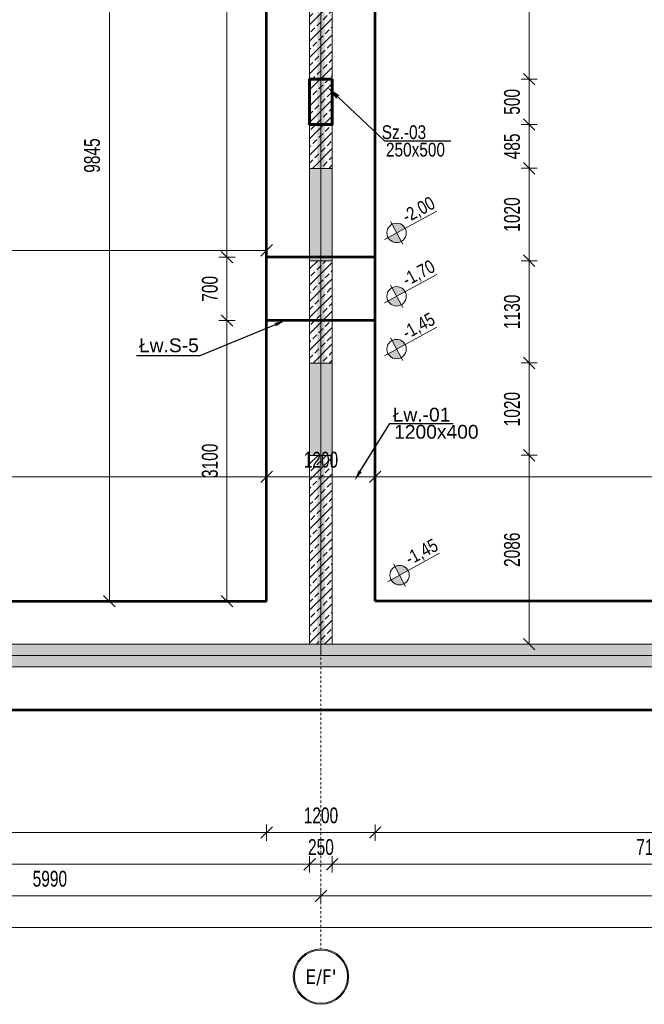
# Model space of a CAD drawing. Header units: millimetres. Extents: x -1893473 to 942156, y -568027 to 942944.
# Tile 90 of 256: x -995 to 5907, y -259166 to -248290. Entities that reach past the tile are written whole.
import ezdxf
from ezdxf import colors
from ezdxf.entities.mleader import LeaderData, LeaderLine
from ezdxf.enums import TextEntityAlignment as Align
from ezdxf.math import Vec2, Vec3

# ---------------------------------------------------------------- set-up
doc = ezdxf.new("R2010")
doc.units = ezdxf.units.MM
doc.header["$LTSCALE"] = 0.2
doc.linetypes.add('DASHDOT', pattern=[25.4, 12.7, -6.35, 0, -6.35])
doc.layers.get('0').update_dxf_attribs({"lineweight": 0})
for name, color, linetype, lineweight in [('!! 0_Osie', 1, 'DASHDOT', 13), ('0-osie-tx', 66, 'Continuous', 9), ('_OSIE_WYS', 142, 'Continuous', 9), ('P-Linia1', 3, 'Continuous', 53), ('P-Linia5', 4, 'Continuous', 60), ('P-Opis', 1, 'Continuous', 9), ('P-Opis fundamenty', 193, 'Continuous', 9), ('P-Opis słupy', 30, 'Continuous', 9), ('P-Opis ściany', 6, 'Continuous', 9), ('P-Osie', 1, 'DASHDOT', 18), ('P-Szraf - Ściana żelbetowa', 54, 'Continuous', 0), ('P-Wymiar', 142, 'Continuous', 9), ('P-Ściana nośna', 253, 'Continuous', 20), ('P-Ściana żelbetowa', 50, 'Continuous', 30)]:
    doc.layers.add(name, color=color, linetype=linetype, lineweight=lineweight)
doc.layers.add('P-Linia1a', color=7, linetype='Continuous', lineweight=53, true_color=0x008ab8)
doc.styles.add('_Fd Opis', font='arial.ttf')
doc.styles.add('ROMANS', font='arial.ttf', dxfattribs={"width": 0.7})
doc.styles.get("Standard").update_dxf_attribs({"font": 'arial.ttf', "height": 25})
doc.styles.add('TAHOMA', font='tahoma.ttf')
doc.dimstyles.new('A100', dxfattribs={"dimscale": 100, "dimtxt": 1.75, "dimasz": 0.05, "dimexe": 0, "dimexo": 0, "dimgap": 1, "dimtad": 1, "dimdec": 0, "dimrnd": 1, "dimdsep": 46, "dimtxsty": 'ROMANS', "dimblk": '[[[[[[[[', "dimcen": 2, "dimdle": 2, "dimse1": 1, "dimse2": 1, "dimclrd": 256, "dimclrt": 1, "dimadec": 0, "dimazin": 0, "dimtfac": 1, "dimtdec": 0, "dimtix": 1, "dimtmove": 2, "dimatfit": 3, "dimldrblk": '[[[[[[[[', "dimfxl": 1, "dimtvp": 0.6, "dimtolj": 1, "dimlwd": 9, "dimarcsym": 0})
pattern_1 = [(45, (0, -188.09), (-89.80256, 89.80256), []), (45, (89.8, -188.09), (-89.80256, 89.80256), [63.5, -31.75])]

# ---------------------------------------------------------------- blocks, each defined once
blk = doc.blocks.new('*U12')
h = blk.add_hatch(color=256)
edge = h.paths.add_edge_path()
edge.add_arc((0, 0), 30.6, 0, 360)
edge = h.paths.add_edge_path(flags=17)
edge.add_arc((0, 0), 29.4, 0, 360)
for radius in [30.6, 29.4]:
    blk.add_circle((0, 0), radius)
at = {"style": 'TAHOMA', "flags": 8}
blk.add_attdef('ANSICHTSNUMMER', text='', height=16, dxfattribs=at).set_placement((0, 0), align=Align.MIDDLE_CENTER)
blk = doc.blocks.new('BLOK OSI')
at = {"layer": 'P-Osie'}
for points in [[(53790.2, -198088.6), (53790.2, -199870.8)], [(52022.7, -199547.1), (55017, -199547.1)]]:
    blk.add_lwpolyline(points, dxfattribs=at)
at = {"layer": '0-osie-tx'}
ref = blk.add_blockref('*U12', (53790.2, -199901.8), dxfattribs=dict(at, rotation=180))
ref.add_attrib('ANSICHTSNUMMER', "E/F'", dxfattribs={"layer": '0', "height": 16, "style": 'TAHOMA', "flags": 8}).set_placement((53790.2, -199901.8), align=Align.MIDDLE_CENTER)
blk = doc.blocks.new('[[[[[[[[')
at = {"layer": 'P-Wymiar'}
for p, q in [((-12.7, -12.7), (12.7, 12.7)), ((0, 0), (-4.6, 0)), ((0, 18), (0, -18))]:
    blk.add_line(p, q, dxfattribs=at)
blk = doc.blocks.new('*D4165')
at = {"layer": 'DEFPOINTS', "color": 0, "transparency": 16777216}
for p in [(-43951, -248490), (10759, -248490), (10759, -258319)]:
    blk.add_point(p, dxfattribs=at)
at = {"layer": 'P-Wymiar', "lineweight": 9, "transparency": 16777216}
blk.add_line((-43946, -258319), (10754, -258319), dxfattribs=at)
at = {"layer": 'P-Wymiar', "lineweight": 9, "transparency": 16777216, "xscale": 5, "yscale": 5, "zscale": 5, "rotation": 180}
blk.add_blockref('[[[[[[[[', (-43951, -258319), dxfattribs=at)
at = {"layer": 'P-Wymiar', "lineweight": 9, "transparency": 16777216, "xscale": 5, "yscale": 5, "zscale": 5}
blk.add_blockref('[[[[[[[[', (10759, -258319), dxfattribs=at)
at = {"layer": 'P-Wymiar', "color": 1, "transparency": 16777216, "insert": (-16596, -258130), "char_height": 175, "attachment_point": 5, "style": 'ROMANS'}
blk.add_mtext('\\A1;54710', dxfattribs=at)
blk = doc.blocks.new('*D4174')
at = {"layer": 'DEFPOINTS', "color": 0, "transparency": 16777216}
for p in [(-3656, -252962), (2334, -252962), (2334, -257969)]:
    blk.add_point(p, dxfattribs=at)
at = {"layer": 'P-Wymiar', "lineweight": 9, "transparency": 16777216}
blk.add_line((-3651, -257969), (2329, -257969), dxfattribs=at)
at = {"layer": 'P-Wymiar', "lineweight": 9, "transparency": 16777216, "xscale": 5, "yscale": 5, "zscale": 5, "rotation": 180}
blk.add_blockref('[[[[[[[[', (-3656, -257969), dxfattribs=at)
at = {"layer": 'P-Wymiar', "lineweight": 9, "transparency": 16777216, "xscale": 5, "yscale": 5, "zscale": 5}
blk.add_blockref('[[[[[[[[', (2334, -257969), dxfattribs=at)
at = {"layer": 'P-Wymiar', "color": 1, "transparency": 16777216, "insert": (-661, -257780), "char_height": 175, "attachment_point": 5, "style": 'ROMANS'}
blk.add_mtext('\\A1;5990', dxfattribs=at)
blk = doc.blocks.new('*D4175')
at = {"layer": 'DEFPOINTS', "color": 0, "transparency": 16777216}
for p in [(2334, -252962), (10159, -252962), (10159, -257969)]:
    blk.add_point(p, dxfattribs=at)
at = {"layer": 'P-Wymiar', "lineweight": 9, "transparency": 16777216}
blk.add_line((2339, -257969), (10154, -257969), dxfattribs=at)
at = {"layer": 'P-Wymiar', "lineweight": 9, "transparency": 16777216, "xscale": 5, "yscale": 5, "zscale": 5, "rotation": 180}
blk.add_blockref('[[[[[[[[', (2334, -257969), dxfattribs=at)
at = {"layer": 'P-Wymiar', "lineweight": 9, "transparency": 16777216, "xscale": 5, "yscale": 5, "zscale": 5}
blk.add_blockref('[[[[[[[[', (10159, -257969), dxfattribs=at)
at = {"layer": 'P-Wymiar', "color": 1, "transparency": 16777216, "insert": (6247, -257780), "char_height": 175, "attachment_point": 5, "style": 'ROMANS'}
blk.add_mtext('\\A1;7825', dxfattribs=at)
blk = doc.blocks.new('*D4186')
at = {"layer": 'DEFPOINTS', "color": 0, "transparency": 16777216}
for p in [(-7016, -251944), (2209, -251944), (2209, -257619)]:
    blk.add_point(p, dxfattribs=at)
at = {"layer": 'P-Wymiar', "lineweight": 9, "transparency": 16777216}
blk.add_line((-7011, -257619), (2204, -257619), dxfattribs=at)
at = {"layer": 'P-Wymiar', "lineweight": 9, "transparency": 16777216, "xscale": 5, "yscale": 5, "zscale": 5, "rotation": 180}
blk.add_blockref('[[[[[[[[', (-7016, -257619), dxfattribs=at)
at = {"layer": 'P-Wymiar', "lineweight": 9, "transparency": 16777216, "xscale": 5, "yscale": 5, "zscale": 5}
blk.add_blockref('[[[[[[[[', (2209, -257619), dxfattribs=at)
at = {"layer": 'P-Wymiar', "color": 1, "transparency": 16777216, "insert": (-2403, -257430), "char_height": 175, "attachment_point": 5, "style": 'ROMANS'}
blk.add_mtext('\\A1;9225', dxfattribs=at)
blk = doc.blocks.new('*D4187')
at = {"layer": 'DEFPOINTS', "color": 0, "transparency": 16777216}
for p in [(2209, -251944), (2459, -251944), (2459, -257619)]:
    blk.add_point(p, dxfattribs=at)
at = {"layer": 'P-Wymiar', "lineweight": 9, "transparency": 16777216}
for p, q in [((2204, -257619), (2199, -257619)), ((2209, -257619), (2459, -257619)), ((2464, -257619), (2469, -257619))]:
    blk.add_line(p, q, dxfattribs=at)
at = {"layer": 'P-Wymiar', "lineweight": 9, "transparency": 16777216, "xscale": 5, "yscale": 5, "zscale": 5}
blk.add_blockref('[[[[[[[[', (2209, -257619), dxfattribs=at)
at = {"layer": 'P-Wymiar', "lineweight": 9, "transparency": 16777216, "xscale": 5, "yscale": 5, "zscale": 5, "rotation": 180}
blk.add_blockref('[[[[[[[[', (2459, -257619), dxfattribs=at)
at = {"layer": 'P-Wymiar', "color": 1, "transparency": 16777216, "insert": (2334, -257430), "char_height": 175, "attachment_point": 5, "style": 'ROMANS'}
blk.add_mtext('\\A1;250', dxfattribs=at)
blk = doc.blocks.new('*D4188')
at = {"layer": 'DEFPOINTS', "color": 0, "transparency": 16777216}
for p in [(9559, -251469), (2459, -251944), (9559, -257619)]:
    blk.add_point(p, dxfattribs=at)
at = {"layer": 'P-Wymiar', "lineweight": 9, "transparency": 16777216}
blk.add_line((2464, -257619), (9554, -257619), dxfattribs=at)
at = {"layer": 'P-Wymiar', "lineweight": 9, "transparency": 16777216, "xscale": 5, "yscale": 5, "zscale": 5, "rotation": 180}
blk.add_blockref('[[[[[[[[', (2459, -257619), dxfattribs=at)
at = {"layer": 'P-Wymiar', "lineweight": 9, "transparency": 16777216, "xscale": 5, "yscale": 5, "zscale": 5}
blk.add_blockref('[[[[[[[[', (9559, -257619), dxfattribs=at)
at = {"layer": 'P-Wymiar', "color": 1, "transparency": 16777216, "insert": (6009, -257430), "char_height": 175, "attachment_point": 5, "style": 'ROMANS'}
blk.add_mtext('\\A1;7100', dxfattribs=at)
blk = doc.blocks.new('*D4192')
at = {"layer": 'DEFPOINTS', "color": 0, "transparency": 16777216}
for p in [(-7143, -198608), (19183, -198608), (7247, -255913)]:
    blk.add_point(p, dxfattribs=at)
at = {"layer": 'P-Wymiar', "lineweight": 9, "transparency": 16777216}
blk.add_line((19183, -255908), (19183, -198613), dxfattribs=at)
at = {"layer": 'P-Wymiar', "lineweight": 9, "transparency": 16777216, "xscale": 5, "yscale": 5, "zscale": 5}
for p, rotation in [((19183, -198608), 90), ((19183, -255913), 270)]:
    blk.add_blockref('[[[[[[[[', p, dxfattribs=dict(at, rotation=rotation))
at = {"layer": 'P-Wymiar', "color": 1, "transparency": 16777216, "insert": (18994, -227261), "char_height": 175, "attachment_point": 5, "rotation": 90, "style": 'ROMANS'}
blk.add_mtext('\\A1;57305', dxfattribs=at)
blk = doc.blocks.new('*D4227')
at = {"layer": 'DEFPOINTS', "color": 0, "transparency": 16777216}
for p in [(1394, -253102), (4635, -253102), (1394, -255188)]:
    blk.add_point(p, dxfattribs=at)
at = {"layer": 'P-Wymiar', "lineweight": 9, "transparency": 16777216}
blk.add_line((4635, -255183), (4635, -253107), dxfattribs=at)
at = {"layer": 'P-Wymiar', "lineweight": 9, "transparency": 16777216, "xscale": 5, "yscale": 5, "zscale": 5}
for p, rotation in [((4635, -253102), 90), ((4635, -255188), 270)]:
    blk.add_blockref('[[[[[[[[', p, dxfattribs=dict(at, rotation=rotation))
at = {"layer": 'P-Wymiar', "color": 1, "transparency": 16777216, "insert": (4446, -254145), "char_height": 175, "attachment_point": 5, "rotation": 90, "style": 'ROMANS'}
blk.add_mtext('\\A1;2086', dxfattribs=at)
blk = doc.blocks.new('*D4228')
at = {"layer": 'DEFPOINTS', "color": 0, "transparency": 16777216}
for p in [(1394, -252082), (4635, -252082), (1394, -253102)]:
    blk.add_point(p, dxfattribs=at)
at = {"layer": 'P-Wymiar', "lineweight": 9, "transparency": 16777216}
blk.add_line((4635, -253097), (4635, -252087), dxfattribs=at)
at = {"layer": 'P-Wymiar', "lineweight": 9, "transparency": 16777216, "xscale": 5, "yscale": 5, "zscale": 5}
for p, rotation in [((4635, -252082), 90), ((4635, -253102), 270)]:
    blk.add_blockref('[[[[[[[[', p, dxfattribs=dict(at, rotation=rotation))
at = {"layer": 'P-Wymiar', "color": 1, "transparency": 16777216, "insert": (4446, -252592), "char_height": 175, "attachment_point": 5, "rotation": 90, "style": 'ROMANS'}
blk.add_mtext('\\A1;1020', dxfattribs=at)
blk = doc.blocks.new('*D4229')
at = {"layer": 'DEFPOINTS', "color": 0, "transparency": 16777216}
for p in [(1394, -250952), (4635, -250952), (1394, -252082)]:
    blk.add_point(p, dxfattribs=at)
at = {"layer": 'P-Wymiar', "lineweight": 9, "transparency": 16777216}
blk.add_line((4635, -252077), (4635, -250957), dxfattribs=at)
at = {"layer": 'P-Wymiar', "lineweight": 9, "transparency": 16777216, "xscale": 5, "yscale": 5, "zscale": 5}
for p, rotation in [((4635, -250952), 90), ((4635, -252082), 270)]:
    blk.add_blockref('[[[[[[[[', p, dxfattribs=dict(at, rotation=rotation))
at = {"layer": 'P-Wymiar', "color": 1, "transparency": 16777216, "insert": (4446, -251517), "char_height": 175, "attachment_point": 5, "rotation": 90, "style": 'ROMANS'}
blk.add_mtext('\\A1;1130', dxfattribs=at)
blk = doc.blocks.new('*D4230')
at = {"layer": 'DEFPOINTS', "color": 0, "transparency": 16777216}
for p in [(1394, -249932), (4635, -249932), (1394, -250952)]:
    blk.add_point(p, dxfattribs=at)
at = {"layer": 'P-Wymiar', "lineweight": 9, "transparency": 16777216}
blk.add_line((4635, -250947), (4635, -249937), dxfattribs=at)
at = {"layer": 'P-Wymiar', "lineweight": 9, "transparency": 16777216, "xscale": 5, "yscale": 5, "zscale": 5}
for p, rotation in [((4635, -249932), 90), ((4635, -250952), 270)]:
    blk.add_blockref('[[[[[[[[', p, dxfattribs=dict(at, rotation=rotation))
at = {"layer": 'P-Wymiar', "color": 1, "transparency": 16777216, "insert": (4446, -250442), "char_height": 175, "attachment_point": 5, "rotation": 90, "style": 'ROMANS'}
blk.add_mtext('\\A1;1020', dxfattribs=at)
blk = doc.blocks.new('*D4231')
at = {"layer": 'DEFPOINTS', "color": 0, "transparency": 16777216}
for p in [(1394, -249448), (4635, -249448), (1394, -249932)]:
    blk.add_point(p, dxfattribs=at)
at = {"layer": 'P-Wymiar', "lineweight": 9, "transparency": 16777216}
blk.add_line((4635, -249927), (4635, -249453), dxfattribs=at)
at = {"layer": 'P-Wymiar', "lineweight": 9, "transparency": 16777216, "xscale": 5, "yscale": 5, "zscale": 5}
for p, rotation in [((4635, -249448), 90), ((4635, -249932), 270)]:
    blk.add_blockref('[[[[[[[[', p, dxfattribs=dict(at, rotation=rotation))
at = {"layer": 'P-Wymiar', "color": 1, "transparency": 16777216, "insert": (4446, -249690), "char_height": 175, "attachment_point": 5, "rotation": 90, "style": 'ROMANS'}
blk.add_mtext('\\A1;485', dxfattribs=at)
blk = doc.blocks.new('*D4232')
at = {"layer": 'DEFPOINTS', "color": 0, "transparency": 16777216}
for p in [(1394, -248948), (4635, -248948), (1394, -249448)]:
    blk.add_point(p, dxfattribs=at)
at = {"layer": 'P-Wymiar', "lineweight": 9, "transparency": 16777216}
blk.add_line((4635, -249443), (4635, -248953), dxfattribs=at)
at = {"layer": 'P-Wymiar', "lineweight": 9, "transparency": 16777216, "xscale": 5, "yscale": 5, "zscale": 5}
for p, rotation in [((4635, -248948), 90), ((4635, -249448), 270)]:
    blk.add_blockref('[[[[[[[[', p, dxfattribs=dict(at, rotation=rotation))
at = {"layer": 'P-Wymiar', "color": 1, "transparency": 16777216, "insert": (4446, -249198), "char_height": 175, "attachment_point": 5, "rotation": 90, "style": 'ROMANS'}
blk.add_mtext('\\A1;500', dxfattribs=at)
blk = doc.blocks.new('*D4233')
at = {"layer": 'DEFPOINTS', "color": 0, "transparency": 16777216}
for p in [(1394, -245328), (4635, -245328), (1394, -248948)]:
    blk.add_point(p, dxfattribs=at)
at = {"layer": 'P-Wymiar', "lineweight": 9, "transparency": 16777216}
blk.add_line((4635, -248943), (4635, -245333), dxfattribs=at)
at = {"layer": 'P-Wymiar', "lineweight": 9, "transparency": 16777216, "xscale": 5, "yscale": 5, "zscale": 5}
for p, rotation in [((4635, -245328), 90), ((4635, -248948), 270)]:
    blk.add_blockref('[[[[[[[[', p, dxfattribs=dict(at, rotation=rotation))
at = {"layer": 'P-Wymiar', "color": 1, "transparency": 16777216, "insert": (4446, -247138), "char_height": 175, "attachment_point": 5, "rotation": 90, "style": 'ROMANS'}
blk.add_mtext('\\A1;3620', dxfattribs=at)
blk = doc.blocks.new('*D4246')
at = {"layer": 'DEFPOINTS', "color": 0, "transparency": 16777216}
for p in [(-6541, -253340), (1734, -253340), (1734, -253340)]:
    blk.add_point(p, dxfattribs=at)
at = {"layer": 'P-Wymiar', "lineweight": 9, "transparency": 16777216}
blk.add_line((-6536, -253340), (1729, -253340), dxfattribs=at)
at = {"layer": 'P-Wymiar', "lineweight": 9, "transparency": 16777216, "xscale": 5, "yscale": 5, "zscale": 5, "rotation": 180}
blk.add_blockref('[[[[[[[[', (-6541, -253340), dxfattribs=at)
at = {"layer": 'P-Wymiar', "lineweight": 9, "transparency": 16777216, "xscale": 5, "yscale": 5, "zscale": 5}
blk.add_blockref('[[[[[[[[', (1734, -253340), dxfattribs=at)
at = {"layer": 'P-Wymiar', "color": 1, "transparency": 16777216, "insert": (-2403, -253151), "char_height": 175, "attachment_point": 5, "style": 'ROMANS'}
blk.add_mtext('\\A1;8275', dxfattribs=at)
blk = doc.blocks.new('*D4247')
at = {"layer": 'DEFPOINTS', "color": 0, "transparency": 16777216}
for p in [(1734, -253340), (2934, -253340), (2934, -253340)]:
    blk.add_point(p, dxfattribs=at)
at = {"layer": 'P-Wymiar', "lineweight": 9, "transparency": 16777216}
blk.add_line((1739, -253340), (2929, -253340), dxfattribs=at)
at = {"layer": 'P-Wymiar', "lineweight": 9, "transparency": 16777216, "xscale": 5, "yscale": 5, "zscale": 5, "rotation": 180}
blk.add_blockref('[[[[[[[[', (1734, -253340), dxfattribs=at)
at = {"layer": 'P-Wymiar', "lineweight": 9, "transparency": 16777216, "xscale": 5, "yscale": 5, "zscale": 5}
blk.add_blockref('[[[[[[[[', (2934, -253340), dxfattribs=at)
at = {"layer": 'P-Wymiar', "color": 1, "transparency": 16777216, "insert": (2334, -253151), "char_height": 175, "attachment_point": 5, "style": 'ROMANS'}
blk.add_mtext('\\A1;1200', dxfattribs=at)
blk = doc.blocks.new('*D4248')
at = {"layer": 'DEFPOINTS', "color": 0, "transparency": 16777216}
for p in [(2934, -253340), (9559, -253340), (9559, -253340)]:
    blk.add_point(p, dxfattribs=at)
at = {"layer": 'P-Wymiar', "lineweight": 9, "transparency": 16777216}
blk.add_line((2939, -253340), (9554, -253340), dxfattribs=at)
at = {"layer": 'P-Wymiar', "lineweight": 9, "transparency": 16777216, "xscale": 5, "yscale": 5, "zscale": 5, "rotation": 180}
blk.add_blockref('[[[[[[[[', (2934, -253340), dxfattribs=at)
at = {"layer": 'P-Wymiar', "lineweight": 9, "transparency": 16777216, "xscale": 5, "yscale": 5, "zscale": 5}
blk.add_blockref('[[[[[[[[', (9559, -253340), dxfattribs=at)
at = {"layer": 'P-Wymiar', "color": 1, "transparency": 16777216, "insert": (6247, -253151), "char_height": 175, "attachment_point": 5, "style": 'ROMANS'}
blk.add_mtext('\\A1;6625', dxfattribs=at)
blk = doc.blocks.new('*D4289')
at = {"layer": 'DEFPOINTS', "color": 0, "transparency": 16777216}
for p in [(-6541, -254713), (1734, -254713), (1734, -257269)]:
    blk.add_point(p, dxfattribs=at)
at = {"layer": 'P-Wymiar', "lineweight": 9, "transparency": 16777216}
blk.add_line((-6536, -257269), (1729, -257269), dxfattribs=at)
at = {"layer": 'P-Wymiar', "lineweight": 9, "transparency": 16777216, "xscale": 5, "yscale": 5, "zscale": 5, "rotation": 180}
blk.add_blockref('[[[[[[[[', (-6541, -257269), dxfattribs=at)
at = {"layer": 'P-Wymiar', "lineweight": 9, "transparency": 16777216, "xscale": 5, "yscale": 5, "zscale": 5}
blk.add_blockref('[[[[[[[[', (1734, -257269), dxfattribs=at)
at = {"layer": 'P-Wymiar', "color": 1, "transparency": 16777216, "insert": (-2403, -257080), "char_height": 175, "attachment_point": 5, "style": 'ROMANS'}
blk.add_mtext('\\A1;8275', dxfattribs=at)
blk = doc.blocks.new('*D4290')
at = {"layer": 'DEFPOINTS', "color": 0, "transparency": 16777216}
for p in [(1734, -254713), (2934, -254713), (2934, -257269)]:
    blk.add_point(p, dxfattribs=at)
at = {"layer": 'P-Wymiar', "lineweight": 9, "transparency": 16777216}
blk.add_line((1739, -257269), (2929, -257269), dxfattribs=at)
at = {"layer": 'P-Wymiar', "lineweight": 9, "transparency": 16777216, "xscale": 5, "yscale": 5, "zscale": 5, "rotation": 180}
blk.add_blockref('[[[[[[[[', (1734, -257269), dxfattribs=at)
at = {"layer": 'P-Wymiar', "lineweight": 9, "transparency": 16777216, "xscale": 5, "yscale": 5, "zscale": 5}
blk.add_blockref('[[[[[[[[', (2934, -257269), dxfattribs=at)
at = {"layer": 'P-Wymiar', "color": 1, "transparency": 16777216, "insert": (2334, -257080), "char_height": 175, "attachment_point": 5, "style": 'ROMANS'}
blk.add_mtext('\\A1;1200', dxfattribs=at)
blk = doc.blocks.new('*D4399')
at = {"layer": 'DEFPOINTS', "color": 0, "transparency": 16777216}
for p in [(-6246, -250838), (1734, -250838), (1734, -250838)]:
    blk.add_point(p, dxfattribs=at)
at = {"layer": 'P-Wymiar', "lineweight": 9, "transparency": 16777216}
blk.add_line((-6241, -250838), (1729, -250838), dxfattribs=at)
at = {"layer": 'P-Wymiar', "lineweight": 9, "transparency": 16777216, "xscale": 5, "yscale": 5, "zscale": 5, "rotation": 180}
blk.add_blockref('[[[[[[[[', (-6246, -250838), dxfattribs=at)
at = {"layer": 'P-Wymiar', "lineweight": 9, "transparency": 16777216, "xscale": 5, "yscale": 5, "zscale": 5}
blk.add_blockref('[[[[[[[[', (1734, -250838), dxfattribs=at)
at = {"layer": 'P-Wymiar', "color": 1, "transparency": 16777216, "insert": (-2256, -250648), "char_height": 175, "attachment_point": 5, "style": 'ROMANS'}
blk.add_mtext('\\A1;7980', dxfattribs=at)
blk = doc.blocks.new('A$C798F0764')
at = {"layer": 'P-Opis'}
h = blk.add_hatch(color=1, dxfattribs=at)
h.dxf.hatch_style = 1
h.paths.add_polyline_path([(87, -43), (-30, -160, 0.414214), (204, -160)])
h.paths.add_polyline_path([(-30, 74), (87, -43), (204, 74, 0.414214)])
at = {"layer": 'P-Opis', "color": 1}
for p, q in [((-80, -210), (636, 506)), ((-68, 111), (241, -198))]:
    blk.add_line(p, q, dxfattribs=at)
blk.add_circle((87, -43), 165, dxfattribs=at)
blk = doc.blocks.new('*D5630')
at = {"layer": 'DEFPOINTS', "color": 0, "transparency": 16777216}
for p in [(1296, -251613), (1734, -251613), (1734, -254713)]:
    blk.add_point(p, dxfattribs=at)
at = {"layer": 'P-Wymiar', "lineweight": 9, "transparency": 16777216}
blk.add_line((1296, -254708), (1296, -251618), dxfattribs=at)
at = {"layer": 'P-Wymiar', "lineweight": 9, "transparency": 16777216, "xscale": 5, "yscale": 5, "zscale": 5}
for p, rotation in [((1296, -251613), 90), ((1296, -254713), 270)]:
    blk.add_blockref('[[[[[[[[', p, dxfattribs=dict(at, rotation=rotation))
at = {"layer": 'P-Wymiar', "color": 1, "transparency": 16777216, "insert": (1107, -253163), "char_height": 175, "attachment_point": 5, "rotation": 90, "style": 'ROMANS'}
blk.add_mtext('\\A1;3100', dxfattribs=at)
blk = doc.blocks.new('*D5631')
at = {"layer": 'DEFPOINTS', "color": 0, "transparency": 16777216}
for p in [(1296, -250913), (1734, -250913), (1734, -251613)]:
    blk.add_point(p, dxfattribs=at)
at = {"layer": 'P-Wymiar', "lineweight": 9, "transparency": 16777216}
blk.add_line((1296, -251608), (1296, -250918), dxfattribs=at)
at = {"layer": 'P-Wymiar', "lineweight": 9, "transparency": 16777216, "xscale": 5, "yscale": 5, "zscale": 5}
for p, rotation in [((1296, -250913), 90), ((1296, -251613), 270)]:
    blk.add_blockref('[[[[[[[[', p, dxfattribs=dict(at, rotation=rotation))
at = {"layer": 'P-Wymiar', "color": 1, "transparency": 16777216, "insert": (1107, -251263), "char_height": 175, "attachment_point": 5, "rotation": 90, "style": 'ROMANS'}
blk.add_mtext('\\A1;700', dxfattribs=at)
blk = doc.blocks.new('*D5632')
at = {"layer": 'DEFPOINTS', "color": 0, "transparency": 16777216}
for p in [(1296, -241818), (1734, -241818), (1734, -250913)]:
    blk.add_point(p, dxfattribs=at)
at = {"layer": 'P-Wymiar', "lineweight": 9, "transparency": 16777216}
blk.add_line((1296, -250908), (1296, -241823), dxfattribs=at)
at = {"layer": 'P-Wymiar', "lineweight": 9, "transparency": 16777216, "xscale": 5, "yscale": 5, "zscale": 5}
for p, rotation in [((1296, -241818), 90), ((1296, -250913), 270)]:
    blk.add_blockref('[[[[[[[[', p, dxfattribs=dict(at, rotation=rotation))
at = {"layer": 'P-Wymiar', "color": 1, "transparency": 16777216, "insert": (1107, -246366), "char_height": 175, "attachment_point": 5, "rotation": 90, "style": 'ROMANS'}
blk.add_mtext('\\A1;9095', dxfattribs=at)
blk = doc.blocks.new('*D5653')
at = {"layer": 'DEFPOINTS', "color": 0, "transparency": 16777216}
for p in [(2934, -254713), (9559, -254713), (9559, -257269)]:
    blk.add_point(p, dxfattribs=at)
at = {"layer": 'P-Wymiar', "lineweight": 9, "transparency": 16777216}
blk.add_line((2939, -257269), (9554, -257269), dxfattribs=at)
at = {"layer": 'P-Wymiar', "lineweight": 9, "transparency": 16777216, "xscale": 5, "yscale": 5, "zscale": 5, "rotation": 180}
blk.add_blockref('[[[[[[[[', (2934, -257269), dxfattribs=at)
at = {"layer": 'P-Wymiar', "lineweight": 9, "transparency": 16777216, "xscale": 5, "yscale": 5, "zscale": 5}
blk.add_blockref('[[[[[[[[', (9559, -257269), dxfattribs=at)
at = {"layer": 'P-Wymiar', "color": 1, "transparency": 16777216, "insert": (6247, -257080), "char_height": 175, "attachment_point": 5, "style": 'ROMANS'}
blk.add_mtext('\\A1;6625', dxfattribs=at)
blk = doc.blocks.new('*D5691')
at = {"layer": 'DEFPOINTS', "color": 0, "transparency": 16777216}
for p in [(-3166, -244868), (-3166, -254713), (-4, -254713)]:
    blk.add_point(p, dxfattribs=at)
at = {"layer": 'P-Wymiar', "lineweight": 9, "transparency": 16777216}
blk.add_line((-4, -244873), (-4, -254708), dxfattribs=at)
at = {"layer": 'P-Wymiar', "lineweight": 9, "transparency": 16777216, "xscale": 5, "yscale": 5, "zscale": 5}
for p, rotation in [((-4, -244868), 90), ((-4, -254713), 270)]:
    blk.add_blockref('[[[[[[[[', p, dxfattribs=dict(at, rotation=rotation))
at = {"layer": 'P-Wymiar', "color": 1, "transparency": 16777216, "insert": (-194, -249791), "char_height": 175, "attachment_point": 5, "rotation": 90, "style": 'ROMANS'}
blk.add_mtext('\\A1;9845', dxfattribs=at)

msp = doc.modelspace()

# ---------------------------------------------------------------- hatches: boundary and pattern name
at = {"layer": 'P-Opis ściany', "lineweight": 0, "true_color": 0xd100d1}
h = msp.add_hatch(dxfattribs=at)
h.set_pattern_fill('ANSI33', color=212, scale=20)
h.set_pattern_definition([(45, (0, -210), (-89.80256, 89.80256), []), (45, (89.8, -210), (-89.80256, 89.80256), [63.5, -31.75])])
h.paths.add_polyline_path([(10034.3107, -244108.05188), (10284.3107, -244108.05188), (10284.34661, -245208.05188), (10034.34661, -245208.05188)])
h.paths.add_polyline_path([(2209.34661, -244308.09366), (2459.34602, -244308.09366), (2459.34602, -245328.09366), (2209.34661, -245328.09366)])
h.paths.add_polyline_path([(2459.34602, -249932.42057), (2209.32739, -249932.42057), (2209.32739, -250952.42057), (2459.34602, -250952.42057)])
h.paths.add_polyline_path([(2459.34602, -252082.42057), (2209.34602, -252082.42057), (2209.34602, -253102.4406), (2459.34602, -253102.4406)])
h.paths.add_polyline_path([(-7265.65339, -249309.58322), (-7015.65339, -249309.58322), (-7015.63161, -254319.58321), (-7265.63161, -254319.58321)])
h.paths.add_polyline_path([(-9465.63161, -255188.09232), (-7265.63161, -255188.09232), (-7265.63161, -255438.07774), (-9465.63161, -255438.09232)])
h.paths.add_polyline_path([(-7265.63035, -246328.88966), (-7015.63035, -246328.88966), (-7015.63035, -248228.88966), (-7265.63035, -248228.88966)])
h.paths.add_polyline_path([(-7265.63035, -244450.09376), (-7015.63035, -244450.09376), (-7015.63035, -245610.09376), (-7265.63035, -245610.09376)])
h.paths.add_polyline_path([(-7015.63035, -242328.10262), (-7265.63035, -242328.10262), (-7265.63035, -243648.10566), (-7015.63035, -243648.10566)])
h.paths.add_polyline_path([(-9770.65339, -245360.56889), (-9520.65339, -245360.56889), (-9520.65339, -246388.12294), (-9770.65339, -246388.12294)])
h.paths.add_polyline_path([(-9770.65339, -246838.12294), (-9520.65339, -246838.12294), (-9520.65339, -248738.11765), (-9770.65339, -248738.11765)])
h.paths.add_polyline_path([(-14362.70407, -246838.20058), (-13342.70324, -246838.20058), (-13342.70324, -246588.20058), (-14362.70407, -246588.20058)])
h.paths.add_polyline_path([(-15465.61701, -241553.09787), (-15215.61701, -241553.09787), (-15215.61701, -243028.19543), (-15465.61701, -243028.19543)])
h.paths.add_polyline_path([(-7015.63035, -241093.09366), (-5450.65339, -241093.09366), (-5450.65339, -241343.09366), (-7015.63035, -241343.09366)])
h.paths.add_polyline_path([(-9220.65339, -241093.09366), (-7265.63035, -241093.09366), (-7265.63035, -241343.09366), (-9220.65339, -241343.09366)])
h.paths.add_polyline_path([(-666.86409, -241093.09366), (1233.13591, -241093.09366), (1233.13591, -241343.09366), (-666.86409, -241343.09366)])
at = {"layer": 'P-Szraf - Ściana żelbetowa', "transparency": 33554559}
h = msp.add_hatch(dxfattribs=at)
h.set_pattern_fill('ANSI33', color=256, scale=20)
h.set_pattern_definition(pattern_1)
h.paths.add_polyline_path([(10284.34661, -245208.05188), (10034.34661, -245208.05188), (10034.31041, -255188.09232), (-7265.63161, -255188.09232), (-7265.63161, -255438.09232), (10284.31041, -255438.09232)])
h = msp.add_hatch(dxfattribs=at)
h.set_pattern_fill('ANSI33', color=256, scale=20)
h.set_pattern_definition(pattern_1)
h.paths.add_polyline_path([(2459.34661, -245328.09366), (2209.34661, -245328.09366), (2209.34661, -249932.42057), (2459.34661, -249932.42057)], flags=17)
h = msp.add_hatch(dxfattribs=at)
h.set_pattern_fill('ANSI33', color=256, scale=20)
h.set_pattern_definition(pattern_1)
h.paths.add_polyline_path([(2459.34661, -250952.42057), (2209.34661, -250952.42057), (2209.34661, -252082.42057), (2459.34661, -252082.42057)], flags=17)
h = msp.add_hatch(dxfattribs=at)
h.set_pattern_fill('ANSI33', color=256, scale=20)
h.set_pattern_definition(pattern_1)
h.paths.add_polyline_path([(2459.34661, -253102.4406), (2209.34661, -253102.4406), (2209.34661, -255188.09232), (2459.34661, -255188.09232)], flags=17)

# ---------------------------------------------------------------- linework, layer by layer
at = {"layer": '_OSIE_WYS', "color": 65}
for points in [[(2334.34661, -241233.09366), (2334.34661, -255313.09366)], [(2334.34661, -255313.09366), (-7140.65339, -255313.09366)], [(10159.34661, -255313.09366), (2334.34661, -255313.09366)]]:
    msp.add_lwpolyline(points, dxfattribs=at)
at = {"layer": 'DEFPOINTS', "color": 4, "const_width": 80}
msp.add_lwpolyline([(2334.34661, -241233.09366), (2334.34661, -251613.09232)], dxfattribs=at)
at = {"layer": 'DEFPOINTS', "color": 40, "true_color": 0xe7c923, "const_width": 80}
for points in [[(10159.31041, -250213.09232), (10159.31041, -255313.09366), (2334.34661, -255313.09366), (2334.34661, -251613.09232)], [(2334.34661, -255313.09366), (-7140.65339, -255313.09366), (-7140.63161, -251613.09232)]]:
    msp.add_lwpolyline(points, dxfattribs=at)
at = {"layer": 'P-Linia1'}
for points in [[(-13965.61701, -255913.09232), (10759.31041, -255913.09232), (10759.31041, -240618.09366), (-3190.65339, -240618.09366)], [(1734.34661, -254713.09232), (1734.34661, -241818.09366)], [(2934.34661, -254713.09232), (2934.34661, -241818.09366), (9559.31041, -241818.09366), (9559.31041, -254713.09232), (2934.34661, -254713.09232)], [(-6540.63161, -254713.09232), (1734.34661, -254713.09232)]]:
    msp.add_lwpolyline(points, dxfattribs=at)
at = {"layer": 'P-Linia1a'}
for points in [[(2934.34661, -250913.09232), (1734.34661, -250913.09232)], [(2934.34661, -251613.09232), (1734.34661, -251613.09232)]]:
    msp.add_lwpolyline(points, dxfattribs=at)
at = {"layer": 'P-Linia5'}
msp.add_lwpolyline([(2459.34602, -248947.71937), (2459.34602, -249447.71937), (2209.34602, -249447.71937), (2209.34602, -248947.71937), (2459.34602, -248947.71937)], close=True, dxfattribs=at)
at = {"layer": 'P-Opis ściany', "color": 212, "lineweight": 13, "true_color": 0xd100d1}
for points in [[(2459.34602, -249932.42057), (2209.32739, -249932.42057), (2209.32739, -250952.42057), (2459.34602, -250952.42057)], [(2459.34602, -252082.42057), (2209.34602, -252082.42057), (2209.34602, -253102.4406), (2459.34602, -253102.4406)]]:
    msp.add_lwpolyline(points, close=True, dxfattribs=at)
at = {"layer": 'P-Ściana nośna'}
msp.add_lwpolyline([(2459.34661, -255437.62351), (2459.34661, -255438.26101)], dxfattribs=at)
at = {"layer": 'P-Ściana żelbetowa', "lineweight": 20}
for points in [[(-3190.65339, -241093.09366), (10284.31041, -241093.09366), (10284.31041, -255438.09232), (-15265.61701, -255438.09232)], [(-2940.65339, -241343.09366), (-2940.65339, -241343.09366), (10034.31041, -241343.09366), (10034.31041, -255188.09232), (-14915.61701, -255188.09232)], [(2209.34661, -241343.09366), (2209.34661, -255188.09232)], [(2459.34661, -241343.09366), (2459.34661, -255188.09232)]]:
    msp.add_lwpolyline(points, dxfattribs=at)

# ---------------------------------------------------------------- block references
at = {"layer": '!! 0_Osie', "xscale": 10, "yscale": 10, "zscale": 10}
msp.add_blockref('BLOK OSI', (-535567.76763, 1740157.78937), dxfattribs=at)
at = {"layer": 'P-Opis fundamenty', "color": 1, "xscale": 0.65, "yscale": 0.65, "zscale": 0.65, "rotation": 343.5684437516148}
for p in [(3123.8473, -250602.60262), (3123.8473, -251302.62084), (3123.8473, -251886.02012), (3156.53486, -254383.042)]:
    msp.add_blockref('A$C798F0764', p, dxfattribs=at)

# ---------------------------------------------------------------- texts
at = {"layer": 'P-Opis fundamenty', "char_height": 146.25, "attachment_point": 4, "rotation": 28.568443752, "style": '_Fd Opis'}
for s, insert in [('{\\W0.8;-2,00}', (3254.40244, -250487.72635)), ('{\\W0.8;-1,70}', (3254.40244, -251187.74457)), ('{\\W0.8;-1,45}', (3254.40244, -251771.14386)), ('{\\W0.8;-1,45}', (3287.09, -254268.16574))]:
    msp.add_mtext(s, dxfattribs=dict(at, insert=insert))
at = {"layer": 'P-Opis fundamenty', "color": 214, "true_color": 0xa31f9e, "insert": (984.57402, -251887.82977), "char_height": 152.1, "attachment_point": 6, "style": '_Fd Opis'}
msp.add_mtext('Łw.S-5', dxfattribs=at)
at = {"layer": 'P-Opis fundamenty', "char_height": 152.1, "style": '_Fd Opis'}
for s, insert, attachment_point in [('Łw.-01', (3764.74219, -252653.61109), 6), ('1200x400', (3142.83174, -252843.08425), 4)]:
    msp.add_mtext(s, dxfattribs=dict(at, insert=insert, attachment_point=attachment_point))
at = {"layer": 'P-Opis słupy', "char_height": 152.1, "attachment_point": 6, "style": '_Fd Opis'}
for s, insert in [('{\\W0.8;Sz.-03}', (3496.98503, -249533.61109)), ('{\\W0.8;250x500}', (3704.99356, -249726.66064))]:
    msp.add_mtext(s, dxfattribs=dict(at, insert=insert))

# ---------------------------------------------------------------- dimensions: what is measured, and where the dimension line sits
at = {"layer": 'P-Wymiar'}
dim = msp.add_linear_dim(base=(19183.35254, -198608.09366), p1=(7247.19355, -255913.09232), p2=(-7142.77025, -198608.09366), angle=90, dimstyle='A100', override={"dimtmove": 0}, dxfattribs=at)
dim.commit()
dim.dimension.update_dxf_attribs({"geometry": '*D4192', "text_midpoint": (18993.94258, -227260.59299)})
for base, p1, p2, picture, middle in [((1296.16645, -241818.09366), (1734.34661, -250913.09232), (1734.34661, -241818.09366), '*D5632', (1106.81618, -246365.59299)), ((-4.46731, -254713.09232), (-3165.73221, -244868.09366), (-3165.73221, -254713.09232), '*D5691', (-193.81759, -249790.59299)), ((4635.04584, -245328.09366), (1394.15277, -248947.71937), (1394.15336, -245328.09366), '*D4233', (4445.63588, -247137.90652)), ((4635.04584, -248947.71937), (1394.15277, -249447.71937), (1394.15277, -248947.71937), '*D4232', (4445.69557, -249197.71937)), ((4635.04584, -249447.71937), (1394.15336, -249932.42057), (1394.15277, -249447.71937), '*D4231', (4445.69557, -249690.06997)), ((4635.04584, -249932.42057), (1394.15336, -250952.42057), (1394.15336, -249932.42057), '*D4230', (4445.69557, -250442.42057)), ((1296.16645, -250913.09232), (1734.34661, -251613.09232), (1734.34661, -250913.09232), '*D5631', (1106.81618, -251263.09232)), ((4635.04584, -250952.42057), (1394.15336, -252082.42057), (1394.15336, -250952.42057), '*D4229', (4445.63588, -251517.42057)), ((1296.16645, -251613.09232), (1734.34661, -254713.09232), (1734.34661, -251613.09232), '*D5630', (1106.75649, -253163.09232)), ((4635.04584, -252082.42057), (1394.15336, -253102.4406), (1394.15336, -252082.42057), '*D4228', (4445.69557, -252592.43059)), ((4635.04584, -253102.4406), (1394.15336, -255188.09232), (1394.15336, -253102.4406), '*D4227', (4445.69557, -254145.26646))]:
    dim = msp.add_linear_dim(base=base, p1=p1, p2=p2, angle=90, dimstyle='A100', dxfattribs=at)
    dim.commit()
    dim.dimension.update_dxf_attribs({"geometry": picture, "text_midpoint": middle})
dim = msp.add_linear_dim(base=(10759.31041, -258319.1803), p1=(-43950.65339, -248489.95666), p2=(10759.31041, -248489.95666), dimstyle='A100', override={"dimtmove": 0}, dxfattribs=at)
dim.commit()
dim.dimension.update_dxf_attribs({"geometry": '*D4165', "text_midpoint": (-16595.67149, -258129.83003)})
for base, p1, p2, picture, middle in [((1734.34661, -250837.59473), (-6245.68541, -250837.59473), (1734.34661, -250837.59473), '*D4399', (-2255.6694, -250648.24445)), ((9559.31041, -257619.1803), (2459.34661, -251944.23401), (9559.31041, -251469.23401), '*D4188', (6009.32851, -257429.83003)), ((2209.34661, -257619.1803), (-7015.63161, -251944.23401), (2209.34661, -251944.23401), '*D4186', (-2403.1425, -257429.83003)), ((2459.34661, -257619.1803), (2209.34661, -251944.23401), (2459.34661, -251944.23401), '*D4187', (2334.34661, -257429.83003)), ((2334.34661, -257969.1803), (-3655.65339, -252962.2005), (2334.34661, -252962.2005), '*D4174', (-660.65339, -257779.83003)), ((10159.34661, -257969.1803), (2334.34661, -252962.2005), (10159.34661, -252962.2005), '*D4175', (6246.84661, -257779.83003)), ((1734.34661, -253340.32175), (-6540.63161, -253340.32175), (1734.34661, -253340.32175), '*D4246', (-2403.1425, -253150.97148)), ((2934.34661, -253340.32175), (1734.34661, -253340.32175), (2934.34661, -253340.32175), '*D4247', (2334.34661, -253150.97148)), ((9559.31041, -253340.32175), (2934.34661, -253340.32175), (9559.31041, -253340.32175), '*D4248', (6246.82851, -253150.97148)), ((1734.34661, -257269.1803), (-6540.63161, -254713.09232), (1734.34661, -254713.09232), '*D4289', (-2403.1425, -257079.83003)), ((2934.34661, -257269.1803), (1734.34661, -254713.09232), (2934.34661, -254713.09232), '*D4290', (2334.34661, -257079.83003)), ((9559.31041, -257269.1803), (2934.34661, -254713.09232), (9559.31041, -254713.09232), '*D5653', (6246.82851, -257079.83003))]:
    dim = msp.add_linear_dim(base=base, p1=p1, p2=p2, dimstyle='A100', dxfattribs=at)
    dim.commit()
    dim.dimension.update_dxf_attribs({"geometry": picture, "text_midpoint": middle})

# ---------------------------------------------------------------- leaders
at = {"layer": 'P-Opis fundamenty', "color": 214, "true_color": 0xa31f9e}
ml = msp.add_multileader_mtext('Standard', dxfattribs=at)
ml.set_content('         ', color=(163, 31, 158))
ml.set_leader_properties()
ml.build(insert=Vec2(0, 0))
ml.multileader.update_dxf_attribs({"arrow_head_size": 120})
ctx = ml.context
ctx.base_point, ctx.arrow_head_size, ctx.plane_origin = Vec3(278.54601, -252001.91654), 120, Vec3(182.15866, -254157.67795)
ctx.text_align_type = 2
notes = []
notes.append((ctx, [(1, (1, 1, 0), (997.2148, -252001.91654), (-1, 0), 700.69608, [(0, [(1940.02629, -251613.09232)], 0, [])])]))
ctx.mtext.insert, ctx.mtext.alignment, ctx.mtext.flow_direction = Vec3(294.51872, -251999.91654), 3, 5
at = {"layer": 'P-Opis fundamenty'}
ml = msp.add_multileader_mtext('Standard', dxfattribs=at)
ml.set_content('         ', color=256)
ml.set_leader_properties()
ml.build(insert=Vec2(0, 0))
ml.multileader.update_dxf_attribs({"arrow_head_size": 120})
ctx = ml.context
ctx.base_point, ctx.arrow_head_size, ctx.plane_origin = Vec3(3795.78933, -252750), 120, Vec3(3910.14939, -254921.50885)
notes.append((ctx, [(1, (1, 1, 0), (3095.09325, -252750), (1, 0), 700.69608, [(0, [(2705.09325, -253380)], 0, [])])]))
ctx.mtext.insert, ctx.mtext.flow_direction = Vec3(3797.78933, -252748), 5
at = {"layer": 'P-Opis słupy'}
ml = msp.add_multileader_mtext('Standard', dxfattribs=at)
ml.set_content('         ', color=256)
ml.set_leader_properties()
ml.build(insert=Vec2(0, 0))
ml.multileader.update_dxf_attribs({"arrow_head_size": 156})
ctx = ml.context
ctx.base_point, ctx.char_height, ctx.arrow_head_size, ctx.landing_gap_size, ctx.plane_origin = Vec3(3768.24098, -249630), 5.2, 156, 2.6, Vec3(3885.72945, -252452.9615)
notes.append((ctx, [(1, (1, 1, 0), (3037.33608, -249630), (1, 0), 730.9049, [(0, [(2406.03626, -249036.69961)], 0, [])])]))
ctx.mtext.insert, ctx.mtext.flow_direction = Vec3(3770.84098, -249627.4), 5
ml = msp.add_multileader_mtext('Standard', dxfattribs=at)
ml.set_content('         ', color=256)
ml.set_leader_properties()
ml.build(insert=Vec2(0, 0))
ml.multileader.update_dxf_attribs({"arrow_head_size": 156})
ctx = ml.context
ctx.base_point, ctx.char_height, ctx.arrow_head_size, ctx.landing_gap_size, ctx.plane_origin = Vec3(3759.31147, -249630), 5.2, 156, 2.6, Vec3(3885.72945, -252452.9615)
notes.append((ctx, [(1, (1, 1, 0), (3037.33608, -249630), (1, 0), 721.97539, [(0, [(2406.03626, -249036.69961)], 0, [])])]))
ctx.mtext.insert, ctx.mtext.flow_direction = Vec3(3761.91147, -249627.4), 5
for ctx, leaders in notes:
    for number, flags, end, landing, length, lines in leaders:
        leader = LeaderData()
        leader.index, (leader.has_last_leader_line, leader.has_dogleg_vector, leader.attachment_direction) = number, flags
        leader.last_leader_point, leader.dogleg_vector, leader.dogleg_length = Vec3(end), Vec3(landing), length
        for number, points, colour, breaks in lines:
            line = LeaderLine()
            line.index, line.vertices, line.color, line.breaks = number, Vec3.list(points), colors.encode_raw_color(colour), breaks
            leader.lines.append(line)
        ctx.leaders.append(leader)

doc.saveas('drawing.dxf')
